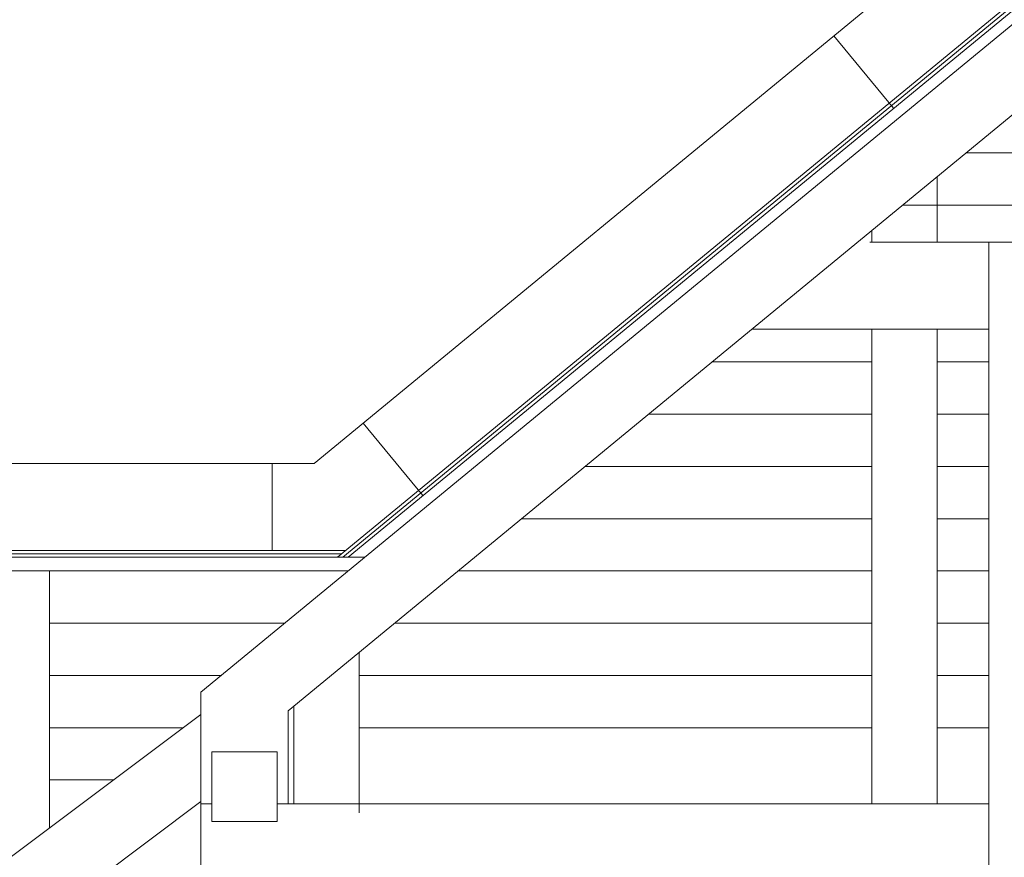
# Model space of a CAD drawing. Header units: millimetres. Extents: x -573548 to 674770, y -246895 to -89040.
# Tile 49 of 199: x 90704 to 92965, y -233340 to -231416. Entities that reach past the tile are written whole.
import ezdxf

# ---------------------------------------------------------------- set-up
doc = ezdxf.new("R2010")
doc.units = ezdxf.units.MM
for name, color, linetype, lineweight in [('A_deski widok_Nr_pióra__9', 8, 'Continuous', 9), ('A_izolacje_Nr_pióra__1', 8, 'Continuous', 9), ('A_izolacje_Nr_pióra__6', 8, 'Continuous', 9), ('A_płatwie_Nr_pióra__41', 8, 'Continuous', 9), ('A_słupy wysokie_Nr_pióra__1', 8, 'Continuous', 9), ('A_więźba_Nr_pióra__2', 8, 'Continuous', 9), ('instalacje odgromowe_Nr_pióra__1', 8, 'Continuous', 9), ('krokwie_Nr_pióra__1', 8, 'Continuous', 9), ('słupki niskie_Nr_pióra__2', 8, 'Continuous', 9)]:
    doc.layers.add(name, color=color, linetype=linetype, lineweight=lineweight)

# ---------------------------------------------------------------- blocks, each defined once
blk = doc.blocks.new('A$C685D2BB2')
at = {"layer": 'A_deski widok_Nr_pióra__9'}
for p, q in [((14715.9, 15172.3), (15764.9, 15172.3)), ((14570.1, 15052.3), (15764.9, 15052.3)), ((14132.8, 14692.3), (14499.9, 14692.3)), ((14649.9, 14692.3), (14768.7, 14692.3)), ((13987.1, 14572.3), (14499.9, 14572.3)), ((14649.9, 14572.3), (14768.7, 14572.3)), ((13841.3, 14452.3), (14499.9, 14452.3)), ((14649.9, 14452.3), (14768.7, 14452.3)), ((13695.6, 14332.3), (14499.9, 14332.3)), ((14649.9, 14332.3), (14768.7, 14332.3)), ((13549.8, 14212.3), (14499.9, 14212.3)), ((14649.9, 14212.3), (14768.7, 14212.3)), ((12612.1, 14092.3), (13152.3, 14092.3)), ((13404, 14092.3), (14499.9, 14092.3)), ((14649.9, 14092.3), (14768.7, 14092.3)), ((12612.1, 13972.3), (13006.6, 13972.3)), ((13323, 13972.3), (14499.9, 13972.3)), ((14649.9, 13972.3), (14768.7, 13972.3)), ((12612.1, 13852.3), (12919.4, 13852.3)), ((13323, 13852.3), (14499.9, 13852.3)), ((14649.9, 13852.3), (14768.7, 13852.3)), ((12612.1, 13732.3), (12759.1, 13732.3))]:
    blk.add_line(p, q, dxfattribs=at)
at = {"layer": 'A_izolacje_Nr_pióra__1'}
for p, q in [((15759.9, 16290.6), (13273, 14244.3)), ((4068.2, 14259.3), (13291.3, 14259.3))]:
    blk.add_line(p, q, dxfattribs=at)
at = {"layer": 'A_izolacje_Nr_pióra__6'}
for points in [[(15762.4, 16283.1), (13285.3, 14244.3)], [(4070, 14251.8), (13282.1, 14251.8)]]:
    blk.add_lwpolyline(points, dxfattribs=at)
at = {"layer": 'A_płatwie_Nr_pióra__41'}
blk.add_lwpolyline([(12984.8, 13797.2), (13134.8, 13797.2), (13134.8, 13637.2), (12984.8, 13637.2)], close=True, dxfattribs=at)
at = {"layer": 'A_słupy wysokie_Nr_pióra__1'}
for p, q in [((14495.7, 14967.3), (15914.9, 14967.3)), ((14768.7, 14967.3), (14768.7, 11398.2)), ((14223.9, 14767.3), (14768.7, 14767.3))]:
    blk.add_line(p, q, dxfattribs=at)
at = {"layer": 'A_więźba_Nr_pióra__2'}
for p, q in [((15804.3, 16275.6), (12959.9, 13933.8)), ((15765, 16275.6), (13297.6, 14244.3)), ((15764.9, 16036), (13159.9, 13891.2)), ((4075.4, 14244.3), (13336.9, 14244.3)), ((4085, 14212.3), (13298.1, 14212.3)), ((12959.9, 13933.8), (12959.9, 11402.2)), ((12959.9, 13882.6), (11557.5, 12832.3)), ((13159.9, 13891.2), (13159.9, 13677.3)), ((12959.8, 13682.7), (11824.4, 12832.3))]:
    blk.add_line(p, q, dxfattribs=at)
at = {"layer": 'instalacje odgromowe_Nr_pióra__1'}
for p, q in [((15688.2, 16490.6), (13219.6, 14459.3)), ((14550.1, 15275), (14413.1, 15441.4)), ((13469, 14385.4), (13332.1, 14551.9)), ((7666.1, 14459.3), (13219.6, 14459.3)), ((13123.6, 14459.3), (13123.6, 14259.3))]:
    blk.add_line(p, q, dxfattribs=at)
at = {"layer": 'krokwie_Nr_pióra__1'}
for p, q in [((14649.9, 14967.3), (14649.9, 15118)), ((14499.9, 14967.3), (14499.9, 14994.5)), ((14499.9, 13677.3), (14499.9, 14767.3)), ((14649.9, 13677.3), (14649.9, 14767.3)), ((12612.1, 13622.2), (12612.1, 14212.3)), ((13323, 14025.6), (13323, 13657.2)), ((13173, 13902.1), (13173, 13677.3))]:
    blk.add_line(p, q, dxfattribs=at)
at = {"layer": 'słupki niskie_Nr_pióra__2'}
for p, q in [((12959.9, 13677.3), (12984.8, 13677.3)), ((13134.8, 13677.3), (14768.7, 13677.3))]:
    blk.add_line(p, q, dxfattribs=at)

msp = doc.modelspace()

# ---------------------------------------------------------------- block references
at = {"color": 150}
msp.add_blockref('A$C685D2BB2', (78160.5, -246894.6), dxfattribs=at)

doc.saveas('drawing.dxf')
